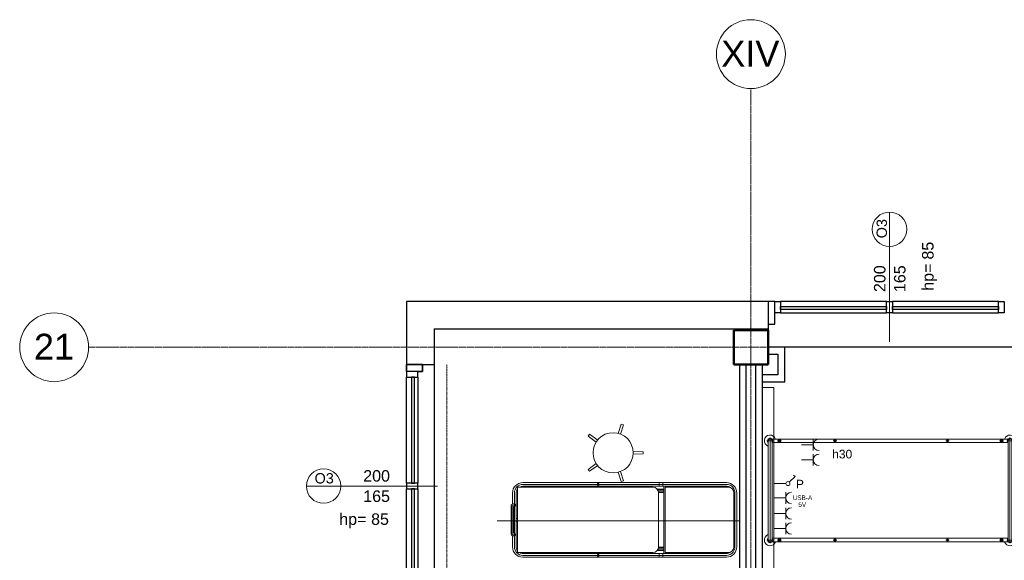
# Model space of a CAD drawing. Header units: millimetres. Extents: x -2286 to 43533, y -13832 to 14981.
# Tile 35 of 77: x -2286 to 6291, y 10269 to 14981. Entities that reach past the tile are written whole.
import ezdxf

# ---------------------------------------------------------------- set-up
doc = ezdxf.new("R2010")
doc.units = ezdxf.units.MM
doc.linetypes.add('Oś', pattern=[22.225, 12.7, -3.175, 3.175, -3.175])
doc.linetypes.add('Ponad', pattern=[3.9688, 2.3813, -1.5875])
for name, color, linetype, lineweight in [('A-ANNO-NOTE', 131, 'Continuous', 18), ('A-FLOR-OVHD', 1, 'Ponad', 18), ('A-GLAZ', 151, 'Continuous', 25), ('A-GLAZ-IDEN', 152, 'Continuous', 18), ('A-WALL', 113, 'Continuous', 25), ('I-FURN', 30, 'Continuous', 18), ('Q-SPCQ', 91, 'Continuous', 18), ('S-COLS', 52, 'Continuous', 25), ('S-GRID', 1, 'Continuous', 18), ('S-GRID-IDEN', 1, 'Continuous', 18)]:
    doc.layers.add(name, color=color, linetype=linetype, lineweight=lineweight)
doc.styles.add('Arial', font='arial.ttf', dxfattribs={"height": 40})
doc.styles.add('Arial_1', font='arial.ttf', dxfattribs={"height": 75})
doc.styles.add('Arial_2', font='arial.ttf', dxfattribs={"height": 225})
doc.styles.add('Arial_5', font='arial.ttf', dxfattribs={"height": 100})
doc.styles.add('Arial_8', font='arial.ttf', dxfattribs={"height": 2})
doc.styles.add('Arial_9', font='arial.ttf', dxfattribs={"height": 90})

# ---------------------------------------------------------------- blocks, each defined once
blk = doc.blocks.new('M_Concrete-Square-Column - 300 x 300mm-1161001-4_piętro II PT - projektowany')
at = {"layer": 'S-COLS', "lineweight": 50}
for p, q in [((150, 150), (-150, 150)), ((-150, 150), (-150, -150)), ((150, -150), (150, 150)), ((-150, -150), (150, -150))]:
    blk.add_line(p, q, dxfattribs=at)
blk = doc.blocks.new('łóżko 195x90 typ FAMED _102039_ - łóżko 195x90 typ FAMED _102039_-1233017-4_piętro II PT - projektowany')
at = {"layer": 'I-FURN'}
for p, q in [((459.7, 1042.5), (-459.8, 1042.5)), ((-432.5, 1015.3), (-432.5, 1069.8)), ((-432.5, 1059.5), (432.5, 1059.5)), ((432.5, 1015.3), (432.5, 1069.8)), ((-450, 969.3), (-415, 969.3)), ((-447.5, -1031), (-447.5, 1026.1)), ((-432.5, 1025.5), (432.5, 1025.5)), ((-432.5, 951.8), (-432.5, 986.8)), ((-417.5, 1025.5), (-417.5, -1031)), ((450, 969.3), (415, 969.3)), ((417.5, 1026.1), (417.5, -1030.5)), ((432.5, 951.8), (432.5, 986.8)), ((447.5, -1031), (447.5, 1026.1)), ((-447.5, 498.1), (-417.5, 498.1)), ((-432.5, 483.1), (-432.5, 513.1)), ((447.5, 498.1), (417.5, 498.1)), ((432.5, 483.1), (432.5, 513.1)), ((-447.5, -481.9), (-417.5, -481.9)), ((-432.5, -496.9), (-432.5, -466.9)), ((447.5, -481.9), (417.5, -481.9)), ((432.5, -496.9), (432.5, -466.9)), ((-450, -966), (-415, -966)), ((-432.5, -948.5), (-432.5, -983.5)), ((-432.5, -1020.2), (-432.5, -1074.7)), ((450, -966), (415, -966)), ((432.5, -948.5), (432.5, -983.5)), ((432.5, -1020.2), (432.5, -1074.7)), ((-459.8, -1047.5), (459.7, -1047.5)), ((-432.5, -1030.5), (432.5, -1030.5)), ((-432.5, -1064.5), (432.5, -1064.5))]:
    blk.add_line(p, q, dxfattribs=at)
for centre, radius in [((-432.5, 969.3), 12.5), ((-432.5, 969.3), 8), ((432.5, 969.3), 12.5), ((432.5, 969.3), 8), ((-432.5, 498.1), 10), ((432.5, 498.1), 10), ((-432.5, -481.9), 10), ((432.5, -481.9), 10), ((-432.5, -966), 12.5), ((-432.5, -966), 8), ((432.5, -966), 12.5), ((432.5, -966), 8)]:
    blk.add_circle(centre, radius, dxfattribs=at)
for centre, radius, start, end in [((-432.5, 1042.5), 50, 19.87687, 252.5424), ((-432.5, 1042.5), 22.2, 49.8221, 310.1779), ((-432.5, 1042.5), 19.3, 62.02067, 297.97933), ((-432.5, 1042.5), 17, 90, 270), ((432.5, 1042.5), 50, 287.4576, 160.12313), ((432.5, 1042.5), 22.2, 229.8221, 130.1779), ((432.5, 1042.5), 19.2, 242.02067, 117.97933), ((432.5, 1042.5), 17, 270, 90), ((-432.5, -1047.5), 50, 107.4576, 340.12313), ((-432.5, -1047.5), 22.3, 47.61126, 310.1779), ((-432.5, -1047.5), 19.3, 62.02067, 297.97933), ((432.5, -1047.5), 50, 199.87687, 72.5424), ((432.5, -1047.5), 22.2, 229.8221, 130.1779), ((432.5, -1047.5), 19.2, 242.02067, 117.97933), ((-432.5, -1047.5), 17, 90, 270), ((432.5, -1047.5), 17, 270, 90)]:
    blk.add_arc(centre, radius, start, end, dxfattribs=at)
blk = doc.blocks.new('stół zabiegowy SZ-02 198x65 - stół zabiegowy SZ-02 198x65-V2-4_piętro II PT - projektowany')
at = {"layer": 'Q-SPCQ'}
for p, q in [((-1070, -272.4), (-1070, 287.6)), ((110.1, 292.6), (-1065, 292.6)), ((749.9, 332.6), (-1022.1, 332.6)), ((749.9, 316.6), (-1022.1, 316.6)), ((-1022.1, 300.6), (749.9, 300.6)), ((-366.8, 330.6), (-366.8, 302.6)), ((205.9, 275.6), (147.7, 275.6)), ((205.9, 267.6), (153.4, 267.6)), ((164, 332.6), (164, 300.6)), ((195.9, 332.6), (195.9, 300.6)), ((205.9, -285.4), (205.9, 300.6)), ((215.8, 288.5), (215.8, -272.4)), ((765.9, 293.5), (220.8, 293.5)), ((235.9, 300.6), (235.9, 293.5)), ((645.9, 300.6), (645.9, 293.5)), ((675.9, 293.5), (675.9, 300.6)), ((-1113.1, 241.6), (-1113.1, 146.2)), ((-1097.1, 241.6), (-1097.1, 7.6)), ((-1081.1, 241.6), (-1081.1, -226.4)), ((158.9, 253.6), (205.9, 253.6)), ((160, 245.6), (205.9, 245.6)), ((160.1, -227.4), (160.1, 242.6)), ((815.9, -227.4), (815.9, 243.5)), ((824.9, 241.6), (824.9, -226.4)), ((840.9, 241.6), (840.9, -226.4)), ((-1125.6, -112.4), (-1125.6, 127.6)), ((-1114.6, 126.6), (-1114.6, -111.4)), ((-1105.6, 147.6), (-1097.1, 147.6)), ((-1104.6, 136.6), (-1091.1, 136.6)), ((-1103.6, -108.4), (-1103.6, 123.6)), ((-1101.6, 125.6), (-1097.1, 125.6)), ((-1245.6, 0), (863.5, 0)), ((-1097.1, 7.6), (-1097.1, -226.4)), ((-1081.1, 20.1), (-1070, 20.1)), ((-1081.1, -4.9), (-1070, -4.9)), ((-1113.1, -226.4), (-1113.1, -130.9)), ((-1105.6, -132.4), (-1097.1, -132.4)), ((-1104.6, -121.4), (-1091.1, -121.4)), ((-1101.6, -110.4), (-1097.1, -110.4)), ((205.9, -252.4), (153.4, -252.4)), ((158.9, -238.4), (205.9, -238.4)), ((160, -230.4), (205.9, -230.4)), ((-1065, -277.4), (110.1, -277.4)), ((-1022.1, -285.4), (749.9, -285.4)), ((749.9, -301.4), (-1022.1, -301.4)), ((749.9, -317.4), (-1022.1, -317.4)), ((-366.8, -315.4), (-366.8, -287.4)), ((205.9, -260.4), (147.7, -260.4)), ((164, -317.4), (164, -285.4)), ((195.9, -317.4), (195.9, -285.4)), ((220.8, -277.4), (765.9, -277.4)), ((235.9, -285.4), (235.9, -278.2)), ((645.9, -285.4), (645.9, -278.2)), ((675.9, -278.2), (675.9, -285.4))]:
    blk.add_line(p, q, dxfattribs=at)
for centre, radius in [((-366.8, 316.6), 9.99), ((-366.8, 316.6), 7.27), ((-366.8, -301.4), 9.99), ((-366.8, -301.4), 7.27)]:
    blk.add_circle(centre, radius, dxfattribs=at)
for centre, radius, start, end in [((-1022.1, 241.6), 91, 90, 180), ((-1022.1, 241.6), 75, 90, 180), ((-1022.1, 241.6), 59, 144.33019, 180), ((-1065, 287.6), 5, 90, 180), ((-1022.1, 241.6), 59, 90, 120.18467), ((110.1, 242.6), 50, 360, 90), ((220.8, 288.5), 5, 90, 180), ((749.9, 241.6), 91, 360, 90), ((749.9, 241.6), 75, 38.98915, 90), ((749.9, 241.6), 59, 55.77749, 90), ((765.9, 243.5), 50, 360, 90), ((749.9, 241.6), 75, 0, 38.75168), ((-1105.6, 127.6), 20, 90, 180), ((-1104.6, 126.6), 10, 90, 180), ((-1101.6, 123.6), 2, 90, 180), ((-1099.5, 136.6), 11.3, 282.58342, 77.41658), ((-1105.6, -112.4), 20, 174.26083, 270), ((-1104.6, -111.4), 10, 180, 270), ((-1099.5, -121.4), 11.3, 282.58342, 77.41658), ((-1022.1, -226.4), 91, 180, 270), ((-1022.1, -226.4), 75, 180, 270), ((-1022.1, -226.4), 59, 180, 215.66981), ((110.1, -227.4), 50, 270, 0), ((749.9, -226.4), 91, 270, 0), ((765.9, -227.4), 50, 270, 360), ((749.9, -226.4), 75, 321.24832, 0), ((-1065, -272.4), 5, 180, 270), ((-1022.1, -226.4), 59, 239.81533, 270), ((220.8, -272.4), 5, 180, 270), ((749.9, -226.4), 75, 270, 321.01085), ((749.9, -226.4), 59, 270, 304.22251)]:
    blk.add_arc(centre, radius, start, end, dxfattribs=at)
blk = doc.blocks.new('stołek obrotowy WG-03 śr_32cm - stołek obrotowy WG-03 śr_32cm-850736-4_piętro II PT - projektowany')
at = {"layer": 'Q-SPCQ'}
for p, q in [((-10, 260.5), (-11.1, 174.6)), ((10, 260.5), (-10, 260.5)), ((11.1, 174.6), (10, 260.5)), ((-244.6, 90), (-250.8, 71)), ((-162.7, 64.5), (-244.6, 90)), ((244.6, 90), (162.7, 64.5)), ((250.8, 71), (244.6, 90)), ((-250.8, 71), (-169.5, 43.4)), ((169.5, 43.4), (250.8, 71)), ((-111.6, -134.8), (-161.2, -204.8)), ((-145, -216.6), (-93.7, -147.8)), ((93.7, -147.8), (145, -216.6)), ((161.2, -204.8), (111.6, -134.8)), ((-161.2, -204.8), (-145, -216.6)), ((145, -216.6), (161.2, -204.8))]:
    blk.add_line(p, q, dxfattribs=at)
blk.add_circle((0, 0), 175, dxfattribs=at)
blk = doc.blocks.new('Aluminum_Exterior_Window_-_Double - 200 x 165 cm-1494223-4_piętro II PT - projektowany')
at = {"layer": 'A-GLAZ'}
for p, q in [((-1371.6, -126.6), (-1321.6, -126.6)), ((-1371.6, -226.6), (-1371.6, -126.6)), ((-1321.6, -126.6), (-1321.6, -226.6)), ((-396.6, -126.6), (-1321.6, -126.6)), ((-1321.6, -156.7), (-396.6, -156.7)), ((-1321.6, -182.1), (-1321.6, -156.7)), ((-396.6, -126.6), (-346.6, -126.6)), ((-396.6, -226.6), (-396.6, -126.6)), ((-396.6, -156.7), (-396.6, -182.1)), ((-346.6, -126.6), (-346.6, -226.6)), ((578.4, -126.6), (-346.6, -126.6)), ((-346.6, -156.7), (578.4, -156.7)), ((-346.6, -182.1), (-346.6, -156.7)), ((578.4, -126.6), (628.4, -126.6)), ((578.4, -226.6), (578.4, -126.6)), ((578.4, -156.7), (578.4, -182.1)), ((628.4, -126.6), (628.4, -226.6)), ((-1321.6, -226.6), (-1371.6, -226.6)), ((-396.6, -182.1), (-1321.6, -182.1)), ((-1321.6, -226.6), (-396.6, -226.6)), ((-346.6, -226.6), (-396.6, -226.6)), ((578.4, -182.1), (-346.6, -182.1)), ((-346.6, -226.6), (578.4, -226.6)), ((628.4, -226.6), (578.4, -226.6))]:
    blk.add_line(p, q, dxfattribs=at)
blk = doc.blocks.new('Aluminum_Exterior_Window_-_Double - 200 x 165 cm-1494225-4_piętro II PT - projektowany')
at = {"layer": 'A-GLAZ'}
for p, q in [((-1321.6, 96.6), (-1371.6, 96.6)), ((-1371.6, 96.6), (-1371.6, -3.4)), ((-1321.6, -3.4), (-1321.6, 96.6)), ((-1321.6, 96.6), (-396.6, 96.6)), ((-346.6, 96.6), (-396.6, 96.6)), ((-396.6, 96.6), (-396.6, -3.4)), ((-346.6, -3.4), (-346.6, 96.6)), ((-346.6, 96.6), (578.4, 96.6)), ((628.4, 96.6), (578.4, 96.6)), ((578.4, 96.6), (578.4, -3.4)), ((628.4, -3.4), (628.4, 96.6)), ((-396.6, 52.1), (-1321.6, 52.1)), ((-1321.6, 52.1), (-1321.6, 26.7)), ((-1321.6, 26.7), (-396.6, 26.7)), ((-396.6, 26.7), (-396.6, 52.1)), ((578.4, 52.1), (-346.6, 52.1)), ((-346.6, 52.1), (-346.6, 26.7)), ((-346.6, 26.7), (578.4, 26.7)), ((578.4, 26.7), (578.4, 52.1)), ((-1371.6, -3.4), (-1321.6, -3.4)), ((-396.6, -3.4), (-1321.6, -3.4)), ((-396.6, -3.4), (-346.6, -3.4)), ((578.4, -3.4), (-346.6, -3.4)), ((578.4, -3.4), (628.4, -3.4))]:
    blk.add_line(p, q, dxfattribs=at)
blk = doc.blocks.new('Panel Gazowo Oswietleniowy 2 - Type 1-1482570-4_piętro II PT - projektowany')
at = {"layer": 'Q-SPCQ'}
for p, q in [((-1125, 473.3), (-1025, 473.3)), ((-1075, 473.3), (-1075, 370)), ((-993.3, 473.3), (-893.3, 473.3)), ((-943.3, 473.3), (-943.3, 370)), ((475, 473.3), (575, 473.3)), ((525, 473.3), (525, 370)), ((606.7, 473.3), (706.7, 473.3)), ((656.7, 473.3), (656.7, 370)), ((-798.2, 314.3), (-811.3, 301.2)), ((-748.8, 264.8), (-798.2, 314.3)), ((801.8, 314.3), (788.7, 301.2)), ((851.2, 264.8), (801.8, 314.3)), ((-736.4, 130), (-736.4, 235)), ((-661.3, 233.3), (-561.3, 233.3)), ((-611.3, 233.3), (-611.3, 130)), ((-526.7, 233.3), (-426.7, 233.3)), ((-476.7, 233.3), (-476.7, 130)), ((-395, 233.3), (-295, 233.3)), ((-345, 233.3), (-345, 130)), ((863.6, 130), (863.6, 235)), ((938.7, 233.3), (1038.7, 233.3)), ((988.7, 233.3), (988.7, 130)), ((1073.3, 233.3), (1173.3, 233.3)), ((1123.3, 233.3), (1123.3, 130)), ((1205, 233.3), (1305, 233.3)), ((1255, 233.3), (1255, 130)), ((-1575, 30), (-1575, 130)), ((-1575, 130), (1825, 130)), ((1825, 130), (1825, 30))]:
    blk.add_line(p, q, dxfattribs=at)
for centre in [(-736.4, 252.5), (863.6, 252.5)]:
    blk.add_circle(centre, 17.5, dxfattribs=at)
for centre, end in [((-1075, 523.3), 0), ((-943.3, 523.3), 0), ((525, 523.3), 0), ((656.7, 523.3), 0), ((-611.3, 283.3), 360), ((-476.7, 283.3), 360), ((-345, 283.3), 360), ((988.7, 283.3), 360), ((1123.3, 283.3), 360), ((1255, 283.3), 360)]:
    blk.add_arc(centre, 50, 180, end, dxfattribs=at)
blk = doc.blocks.new('Grid - SY Osi Okrag-386115-4_piętro II PT - projektowany')
at = {"layer": 'S-GRID-IDEN'}
blk.add_circle((0, 0), 6, dxfattribs=at)
blk = doc.blocks.new('Okno_PG_typ 100 - --862235-4_piętro II PT - projektowany')
at = {"layer": 'A-GLAZ-IDEN'}
blk.add_line((0, -18.95), (0, 3.68), dxfattribs=at)
blk.add_circle((0, 0.68), 3, dxfattribs=at)
at = {"layer": 'A-GLAZ-IDEN', "insert": (5.67, -10.04), "char_height": 2, "width": 5.8523, "attachment_point": 1, "rotation": 90, "style": 'Arial_8'}
blk.add_mtext('hp=', dxfattribs=at)
blk = doc.blocks.new('Okno_LD_typ 100 - --862013-4_piętro II PT - projektowany')
at = {"layer": 'A-GLAZ-IDEN'}
blk.add_line((0, 18.92), (0, -3.92), dxfattribs=at)
blk.add_circle((0, -0.92), 3, dxfattribs=at)
at = {"layer": 'A-GLAZ-IDEN', "insert": (4.76, 1.8), "char_height": 2, "width": 5.8523, "attachment_point": 1, "rotation": 90, "style": 'Arial_8'}
blk.add_mtext('hp= ', dxfattribs=at)

msp = doc.modelspace()

# ---------------------------------------------------------------- linework, layer by layer
at = {"layer": 'A-FLOR-OVHD'}
msp.add_line((1433.3, 6926.2), (1433.3, 11976.2), dxfattribs=at)
at = {"layer": 'A-WALL'}
for p, q in [((4290.8, 12526.2), (1083.3, 12526.2)), ((1083.3, 12526.2), (1083.3, 11976.2)), ((4233.3, 12526.2), (4233.3, 12276.2)), ((4290.8, 12326.2), (4290.8, 12426.2)), ((1323.3, 12286.2), (4233.3, 12286.2)), ((1323.3, 12286.2), (1323.3, 5376.2)), ((4233.3, 12326.2), (4290.8, 12326.2)), ((8733.3, 12126.2), (4233.3, 12126.2)), ((4378.3, 11826.2), (4378.3, 12126.2)), ((4233.3, 12066.2), (4318.3, 12066.2)), ((4318.3, 12066.2), (4318.3, 11886.2)), ((1223.3, 11976.2), (1323.3, 11976.2)), ((3983.3, 11976.2), (3983.3, 7086.2)), ((4043.3, 7206.2), (4043.3, 11976.2)), ((4123.3, 11976.2), (4123.3, 7206.2)), ((4183.3, 6276.2), (4183.3, 11976.2)), ((4318.3, 11886.2), (4183.3, 11886.2)), ((4183.3, 11826.2), (4378.3, 11826.2))]:
    msp.add_line(p, q, dxfattribs=at)
at = {"layer": 'A-WALL', "color": 7, "lineweight": 35}
for p, q in [((1223.3, 11976.2), (1083.3, 11976.2)), ((1083.3, 11976.2), (1083.3, 11916.2)), ((1223.3, 11916.2), (1223.3, 11976.2)), ((1183.3, 11916.2), (1223.3, 11916.2))]:
    msp.add_line(p, q, dxfattribs=at)
at = {"layer": 'S-GRID', "linetype": 'Oś'}
for p, q in [((4083.3, -13832), (4083.3, 14381.2)), ((29623.7, 12126.2), (-1686.2, 12126.2))]:
    msp.add_line(p, q, dxfattribs=at)

# ---------------------------------------------------------------- block references
at = {"layer": 'A-GLAZ'}
for name, p, rotation in [('Aluminum_Exterior_Window_-_Double - 200 x 165 cm-1494223-4_piętro II PT - projektowany', (4919.2, 12299.7), 180), ('Aluminum_Exterior_Window_-_Double - 200 x 165 cm-1494225-4_piętro II PT - projektowany', (1179.8, 11287.8), 90.00000000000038)]:
    msp.add_blockref(name, p, dxfattribs=dict(at, rotation=rotation))
at = {"layer": 'A-GLAZ-IDEN', "xscale": 49.99999999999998, "yscale": 49.99999999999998, "zscale": 49.99999999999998}
msp.add_blockref('Okno_PG_typ 100 - --862235-4_piętro II PT - projektowany', (5290.8, 13120.7), dxfattribs=at)
at = {"layer": 'A-GLAZ-IDEN', "xscale": 49.99999999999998, "yscale": 49.99999999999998, "zscale": 49.99999999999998, "rotation": 270.0000000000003}
msp.add_blockref('Okno_LD_typ 100 - --862013-4_piętro II PT - projektowany', (407.2, 10916.2), dxfattribs=at)
at = {"layer": 'I-FURN', "rotation": 269.9999999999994}
msp.add_blockref('łóżko 195x90 typ FAMED _102039_ - łóżko 195x90 typ FAMED _102039_-1233017-4_piętro II PT - projektowany', (5297.7, 10878.7), dxfattribs=at)
at = {"layer": 'Q-SPCQ'}
for name, p, rotation in [('Panel Gazowo Oswietleniowy 2 - Type 1-1482570-4_piętro II PT - projektowany', (4153.3, 10201.2), 270.0000000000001), ('stołek obrotowy WG-03 śr_32cm - stołek obrotowy WG-03 śr_32cm-850736-4_piętro II PT - projektowany', (2883.3, 11206.2), 269.9999999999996)]:
    msp.add_blockref(name, p, dxfattribs=dict(at, rotation=rotation))
msp.add_blockref('stół zabiegowy SZ-02 198x65 - stół zabiegowy SZ-02 198x65-V2-4_piętro II PT - projektowany', (3119.7, 10613.9), dxfattribs=at)
at = {"layer": 'S-COLS', "lineweight": 18, "rotation": 270.0000000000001}
msp.add_blockref('M_Concrete-Square-Column - 300 x 300mm-1161001-4_piętro II PT - projektowany', (4083.3, 12126.2), dxfattribs=at)
at = {"layer": 'S-GRID-IDEN', "xscale": 49.99999999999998, "yscale": 49.99999999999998, "zscale": 49.99999999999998}
msp.add_blockref('Grid - SY Osi Okrag-386115-4_piętro II PT - projektowany', (4083.3, 14681.2), dxfattribs=at)
at = {"layer": 'S-GRID-IDEN', "xscale": 49.99999999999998, "yscale": 49.99999999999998, "zscale": 49.99999999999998, "rotation": 90}
msp.add_blockref('Grid - SY Osi Okrag-386115-4_piętro II PT - projektowany', (-1986.2, 12126.2), dxfattribs=at)

# ---------------------------------------------------------------- texts
at = {"layer": 'A-ANNO-NOTE', "attachment_point": 1}
for s, insert, char_height, width, style in [('h30', (4791.2, 11232.5), 75, 216.456, 'Arial_1'), ('\\fArial|b0|i0|c238|p34|;P', (4475.3, 10970.9), 75, 84.177, 'Arial_1'), ('USB-A', (4447, 10834.7), 40, 196.413, 'Arial'), ('5V', (4496.6, 10775.2), 40, 80.169, 'Arial')]:
    msp.add_mtext(s, dxfattribs=dict(at, insert=insert, char_height=char_height, width=width, style=style))
at = {"layer": 'A-GLAZ-IDEN', "attachment_point": 1, "rotation": 90}
for s, insert, char_height, width, style in [('O3', (5178, 13075.9), 90, 200.422, 'Arial_9'), ('85', (5574.4, 12890.2), 100, 192.405, 'Arial_5'), ('200', (5155.3, 12607.3), 100, 288.607, 'Arial_5'), ('165', (5329.7, 12607.3), 100, 288.607, 'Arial_5')]:
    msp.add_mtext(s, dxfattribs=dict(at, insert=insert, char_height=char_height, width=width, style=style))
at = {"layer": 'A-GLAZ-IDEN', "attachment_point": 1}
for s, insert, char_height, width, style in [('O3', (282.5, 11029), 90, 200.422, 'Arial_9'), ('200', (706.3, 11055.3), 100, 288.607, 'Arial_5'), ('165', (706.3, 10878.1), 100, 288.607, 'Arial_5'), ('85', (774.8, 10678.2), 100, 192.405, 'Arial_5')]:
    msp.add_mtext(s, dxfattribs=dict(at, insert=insert, char_height=char_height, width=width, style=style))
at = {"layer": 'S-GRID-IDEN', "char_height": 225, "attachment_point": 1, "style": 'Arial_2'}
for s, insert, width in [('XIV', (3825.2, 14797.5), 621.308), ('21', (-2162, 12243.7), 424.894)]:
    msp.add_mtext(s, dxfattribs=dict(at, insert=insert, width=width))

doc.saveas('drawing.dxf')
